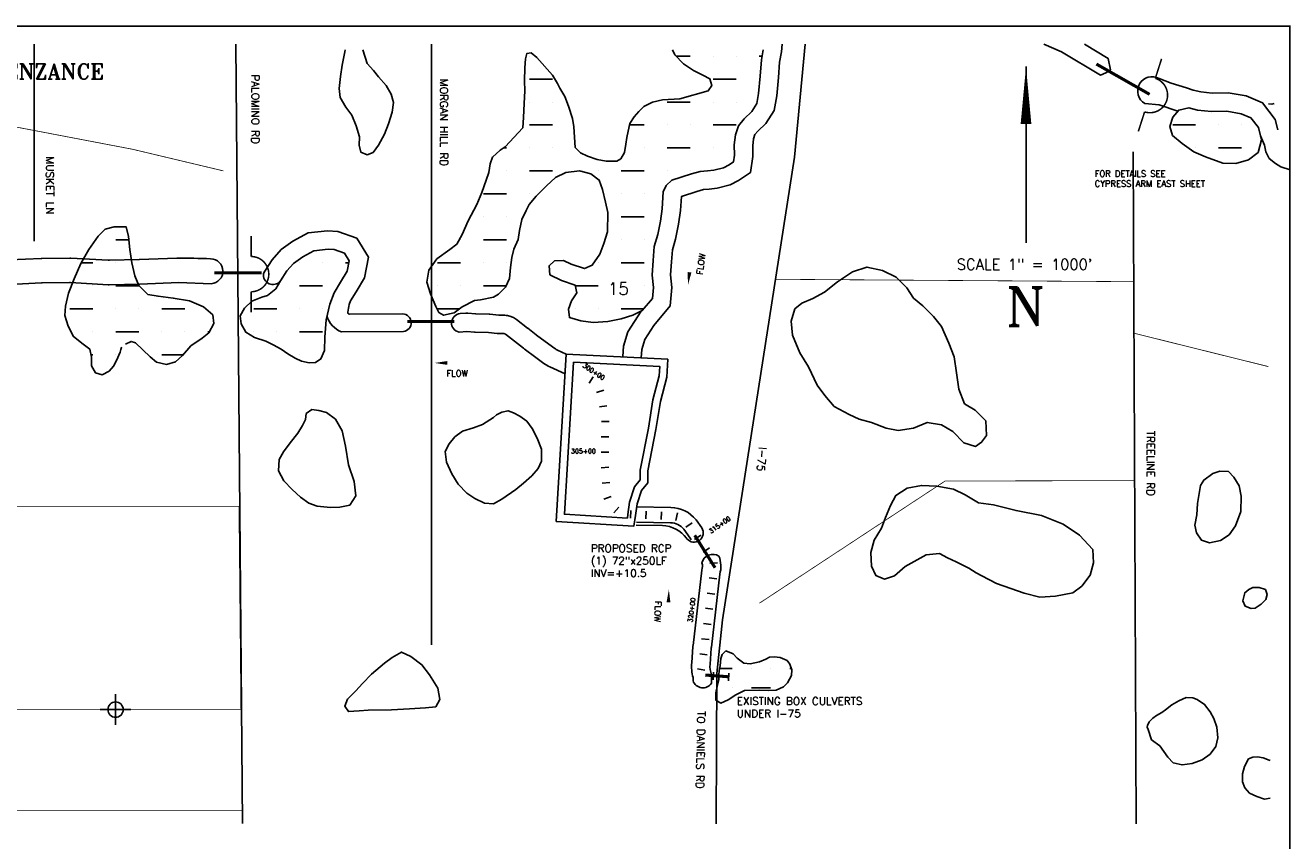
# Model space of a CAD drawing. Extents: x 227011 to 243771, y 801724 to 812451.
# Tile 4 of 4: x 235509 to 243771, y 807126 to 812451. Entities that reach past the tile are written whole.
import ezdxf
from ezdxf.enums import TextEntityAlignment as Align

# ---------------------------------------------------------------- set-up
doc = ezdxf.new("R2010")
doc.units = 0
doc.header["$LTSCALE"] = 800
doc.header["$PDMODE"] = 34
doc.header["$PDSIZE"] = 100
doc.linetypes.add('DASHED', pattern=[0])
doc.layers.get('0').update_dxf_attribs({"linetype": 'CONTINUOUS'})
for name, color, linetype in [('BORDER', 1, 'CONTINUOUS'), ('HATCH', 3, 'CONTINUOUS'), ('MAJROADS', 9, 'CONTINUOUS'), ('MINROADS', 9, 'CONTINUOUS'), ('MORE_WL', 14, 'CONTINUOUS'), ('PLAKES', 5, 'CONTINUOUS'), ('SEC', 2, 'CONTINUOUS'), ('STATIONS', 7, 'CONTINUOUS'), ('STRUCTTEXT', 7, 'CONTINUOUS'), ('STRUCTURES', 1, 'CONTINUOUS'), ('SUBBASINS', 6, 'DASHED'), ('TEXT', 7, 'CONTINUOUS'), ('WL-PRESERVE', 14, 'CONTINUOUS')]:
    doc.layers.add(name, color=color, linetype=linetype)
doc.styles.get("Standard").update_dxf_attribs({"font": 'ROMANT'})

# ---------------------------------------------------------------- blocks, each defined once
blk = doc.blocks.new('*X')
at = {"color": 0}
for p, q in [((238800, 812250), (238800, 812250)), ((239758, 812250), (239850, 812250)), ((240000, 812250), (240000, 812250)), ((240150, 812250), (240150, 812250)), ((240300, 812250), (240318.9, 812250)), ((238800, 812100), (238950, 812100)), ((240000, 812100), (240150, 812100)), ((240300, 812100), (240300, 812100)), ((238800, 811950), (238800, 811950)), ((238950, 811950), (238950, 811950)), ((239700, 811950), (239850, 811950)), ((240000, 811950), (240000, 811950)), ((240150, 811950), (240150, 811950)), ((238800, 811800), (238950, 811800)), ((239453.6, 811800), (239550, 811800)), ((239700, 811800), (239700, 811800)), ((239850, 811800), (239850, 811800)), ((240000, 811800), (240150, 811800)), ((243000, 811800), (243150, 811800)), ((243300, 811800), (243300, 811800)), ((243450, 811800), (243450, 811800)), ((238631.3, 811650), (238650, 811650)), ((238800, 811650), (238800, 811650)), ((238950, 811650), (238950, 811650)), ((239100, 811650), (239102.3, 811650)), ((239550, 811650), (239550, 811650)), ((239700, 811650), (239850, 811650)), ((240000, 811650), (240000, 811650)), ((243150, 811650), (243150, 811650)), ((243300, 811650), (243450, 811650)), ((238650, 811500), (238650, 811500)), ((238800, 811500), (238950, 811500)), ((239100, 811500), (239100, 811500)), ((239250, 811500), (239250, 811500)), ((239400, 811500), (239550, 811500)), ((239700, 811500), (239700, 811500)), ((239850, 811500), (239850, 811500)), ((238500, 811350), (238650, 811350)), ((238800, 811350), (238800, 811350)), ((239400, 811350), (239400, 811350)), ((239550, 811350), (239550, 811350)), ((238500, 811200), (238500, 811200)), ((238650, 811200), (238650, 811200)), ((239400, 811200), (239550, 811200)), ((236100, 811050), (236185, 811050)), ((238350, 811050), (238350, 811050)), ((238500, 811050), (238650, 811050)), ((239400, 811050), (239400, 811050)), ((239550, 811050), (239550, 811050)), ((235873.2, 810900), (235950, 810900)), ((236100, 810900), (236100, 810900)), ((237300, 810900), (237300, 810900)), ((237450, 810900), (237450, 810900)), ((237600, 810900), (237620.4, 810900)), ((238200, 810900), (238350, 810900)), ((238500, 810900), (238500, 810900)), ((238650, 810900), (238650, 810900)), ((238949.7, 810900), (238950, 810900)), ((239250, 810900), (239250, 810900)), ((239400, 810900), (239550, 810900)), ((235950, 810750), (235950, 810750)), ((236100, 810750), (236250, 810750)), ((237300, 810750), (237450, 810750)), ((238200, 810750), (238200, 810750)), ((238350, 810750), (238350, 810750)), ((238500, 810750), (238648.1, 810750)), ((239100, 810750), (239250, 810750)), ((239400, 810750), (239400, 810750)), ((239550, 810750), (239550, 810750)), ((235800, 810600), (235950, 810600)), ((236100, 810600), (236100, 810600)), ((236250, 810600), (236250, 810600)), ((236400, 810600), (236550, 810600)), ((237000, 810600), (237150, 810600)), ((237300, 810600), (237300, 810600)), ((237450, 810600), (237450, 810600)), ((238200, 810600), (238344, 810600)), ((239100, 810600), (239100, 810600)), ((239250, 810600), (239250, 810600)), ((239400, 810600), (239546.7, 810600)), ((235950, 810450), (235950, 810450)), ((236100, 810450), (236250, 810450)), ((236400, 810450), (236400, 810450)), ((236550, 810450), (236550, 810450)), ((236700, 810450), (236710.3, 810450)), ((237000, 810450), (237000, 810450)), ((237150, 810450), (237150, 810450)), ((237300, 810450), (237450, 810450)), ((235937, 810300), (235950, 810300)), ((236100, 810300), (236100, 810300)), ((236400, 810300), (236540.7, 810300)), ((237300, 810300), (237300, 810300)), ((237450, 810300), (237450, 810300)), ((240042, 808250), (240125, 808250)), ((240250, 808250), (240250, 808250)), ((240375, 808250), (240375, 808250)), ((240500, 808250), (240511.1, 808250)), ((240125, 808125), (240125, 808125)), ((240250, 808125), (240375, 808125))]:
    blk.add_line(p, q, dxfattribs=at)
blk = doc.blocks.new('WEIR')
at = {"layer": 'STRUCTURES', "color": 0, "const_width": 20}
blk.add_lwpolyline([(0, 498), (0, 230, -1), (0, -230), (0, -498)], format="xyb", dxfattribs=at)
blk = doc.blocks.new('FLARROW')
at = {"layer": 'PLAKES', "color": 0}
blk.add_lwpolyline([(0, 0, 0, 0.05, 0), (0.168, 0, 0, 0, -0.087559), (0.267, -0.018, 0, 0, 0.245722), (0.355, -0.006, 0, 0, -0.309425), (0.492, -0.004, 0, 0, 0), (0.558, -0.006, 0, 0, 0)], format="xyseb", dxfattribs=at)
blk.add_text('FLOW', height=0.08, dxfattribs=at).set_placement((0.295, -0.176), align=Align.CENTER)

msp = doc.modelspace()

# ---------------------------------------------------------------- linework, layer by layer
at = {"layer": 'BORDER', "color": 0, "const_width": 10}
msp.add_lwpolyline([(227015.5, 801986), (243765.5, 801986), (243765.5, 812446), (227015.5, 812446)], close=True, dxfattribs=at)
at = {"layer": 'MAJROADS', "color": 0}
for points in [[(236883.4, 812327.6), (236927.5, 807238.3)], [(240599.5, 812327.6), (240530.3, 811589.4), (240061.8, 808568.4), (240024.3, 808219), (240021.4, 807737.4)], [(240021.4, 807737.4), (240018.5, 807237.4)]]:
    msp.add_lwpolyline(points, dxfattribs=at)
at = {"layer": 'MINROADS', "color": 0}
for points in [[(235566.2, 812327.6), (235567.6, 811041.5)], [(238160.5, 812327.6), (238160.5, 808404.9)], [(242741.2, 811624.3), (242760.6, 807236.5)]]:
    msp.add_lwpolyline(points, dxfattribs=at)
at = {"layer": 'MORE_WL', "color": 0}
for points in [[(237594.7, 812278.6), (237578.2, 812189.8), (237567.1, 812116.2), (237557.4, 812039), (237565.3, 811980.6), (237602, 811917), (237639.8, 811863.2), (237669.2, 811795.1), (237691.1, 811723.4), (237689.6, 811668.9), (237700.3, 811621.9), (237740.2, 811605.9), (237779.5, 811620.9), (237814.1, 811668), (237853.4, 811739.1), (237879.5, 811808.4), (237904.9, 811882.9), (237913.5, 811946.2), (237896.8, 812001.8), (237863.9, 812059), (237815.7, 812115.2), (237781.2, 812155.6), (237741.4, 812201.9), (237711.5, 812290.3)], [(237597.3, 812290.3), (237594.7, 812278.6)], [(243635.8, 807650.6), (243629, 807653.1), (243590.4, 807666.6), (243554.5, 807673.7), (243523.9, 807672.8), (243495.9, 807660), (243469.6, 807610.4)], [(243469.6, 807610.4), (243455.5, 807562.3), (243455.7, 807511.7), (243470.8, 807471.3), (243502.4, 807435.8), (243548.5, 807414.6), (243600.6, 807398.6), (243635.8, 807404.9)]]:
    msp.add_lwpolyline(points, dxfattribs=at)
for points in [[(240909.6, 810841.3), (241003.4, 810872.1), (241106.1, 810849.2), (241195.5, 810807.2), (241265.1, 810736.5), (241306.8, 810669.2), (241369, 810619.6), (241439.5, 810549.3), (241490.7, 810485.1), (241538.7, 810376.1), (241573.4, 810285.5), (241589.4, 810182.3), (241602.9, 810075), (241641.6, 809980.1), (241711, 809936.9), (241779.1, 809867.8), (241784.3, 809772.1), (241752.9, 809728.3), (241712.3, 809701.3), (241637.3, 809723.7), (241563.7, 809799.5), (241490.2, 809841.5), (241397.5, 809857.5), (241308.2, 809819.9), (241208.8, 809804.8), (241129.4, 809819.6), (241033.9, 809856.8), (240953.5, 809879.4), (240888.5, 809909.4), (240789.4, 809961.9), (240728.8, 810032.8), (240677.9, 810101.5), (240622.5, 810221.1), (240566.4, 810311.8), (240518.9, 810426.8), (240509.7, 810519), (240532.4, 810598.6), (240579.5, 810636.3), (240649.6, 810667.3), (240726.2, 810709.3), (240811.9, 810776)], [(237287.8, 809787), (237238, 809725), (237193.8, 809666.4), (237165.9, 809615.3), (237161.4, 809540.8), (237196.4, 809476.4), (237250.3, 809418.9), (237305.9, 809368.7), (237360.1, 809330.2), (237414.4, 809310.1), (237502.5, 809301.5), (237561.5, 809304.3), (237627.6, 809318), (237666.6, 809378.1), (237655.2, 809472.8), (237619.7, 809580.6), (237600.1, 809702.4), (237577.8, 809803.4), (237534.2, 809878.2), (237475.8, 809922.1), (237424.8, 809935.7), (237379.5, 809942.8), (237343.1, 809916), (237338.3, 809875.8), (237318.4, 809837.7)], [(238435.2, 809822.1), (238363.3, 809801.6), (238313.9, 809764), (238275.9, 809717.3), (238249.4, 809667.3), (238259.1, 809597.5), (238292.7, 809522.2), (238335.2, 809453.8), (238391.7, 809396.7), (238443.8, 809361.2), (238506.1, 809330.6), (238565.2, 809327.1), (238620.1, 809356.3), (238710.5, 809418.7), (238761.6, 809460.3), (238816.3, 809509.4), (238858.4, 809557.8), (238879.2, 809605.2), (238878.2, 809682.3), (238851, 809755.8), (238818, 809817.3), (238783.8, 809865.6), (238736.6, 809898.5), (238696.1, 809920.1), (238660.4, 809934.2), (238619.3, 809924.8), (238585.8, 809906.7), (238565.7, 809890.2), (238493.8, 809844)], [(243181.1, 809445.6), (243162, 809328.6), (243157.9, 809253.8), (243145.2, 809186.8), (243155.6, 809137.8), (243187.6, 809089.5), (243239.7, 809071.8), (243312.5, 809087), (243368.8, 809122.9), (243409.4, 809183.5), (243444.6, 809276.3), (243446.7, 809376.3), (243433.4, 809443.5), (243399.1, 809499.6), (243364.8, 809537), (243308.8, 809539.6), (243261.8, 809523.2), (243204.1, 809481.7)], [(241754.3, 808854.9), (241850.1, 808805.8), (241943.2, 808773.8), (242030.1, 808743.2), (242133.3, 808717.3), (242234.5, 808722.9), (242348.2, 808745.5), (242407.5, 808789.5), (242462, 808861.1), (242484, 808940.2), (242478.2, 809028.9), (242392.2, 809122.4), (242286.1, 809192.5), (242144.6, 809250.2), (241977.5, 809282.1), (241829.6, 809319.5), (241732.1, 809333.1), (241645.6, 809384.8), (241568.8, 809422), (241461.1, 809441.5), (241359.4, 809446.8), (241267.5, 809428.1), (241193.6, 809380.8), (241158.6, 809315.2), (241125.6, 809237.1), (241099, 809168.2), (241052, 809088.8), (241028.4, 809008), (241034.7, 808919.8), (241062.5, 808857.2), (241117.5, 808834.8), (241183.3, 808856.7), (241252.4, 808917), (241390.7, 808993.3), (241477.8, 809001.2), (241528.9, 808972.6), (241586.3, 808947), (241669.4, 808906.4), (241717.4, 808875.5)], [(243497.8, 808766), (243471, 808745.7), (243457.7, 808692.6), (243473.5, 808657.1), (243511.8, 808643.2), (243537.8, 808644), (243578.3, 808670.2), (243607.3, 808702.1), (243617.8, 808734), (243605.5, 808766.6), (243564.1, 808779.7), (243535.2, 808779.8), (243524, 808779.2)], [(237748, 807979.3), (237899.6, 807980.4), (238016.2, 807986.9), (238122, 807994.6), (238189.1, 808001.6), (238215.9, 808048.7), (238202.7, 808123.2), (238148.4, 808210.3), (238098.3, 808275.7), (238025.2, 808329.1), (237966.1, 808357.9), (237904.1, 808323.7), (237853, 808285.4), (237770, 808213.1), (237710.3, 808152.4), (237666.1, 808104.9), (237613, 808051.5), (237595, 808005.4), (237618.9, 807969.7), (237687.7, 807974.4)], [(240036.8, 808207.3), (240036.8, 808180.1), (240025.3, 808133.9), (240016.6, 808091.7), (240018.2, 808044), (240050.2, 808025.4), (240098.6, 808045.9), (240147.5, 808079.8), (240205.5, 808106.8), (240300.9, 808109.5), (240359.3, 808106.8), (240411.5, 808109.1), (240458.8, 808131.2), (240485.6, 808158), (240511.6, 808204.9), (240513.5, 808242.7), (240500.9, 808279.8), (240482, 808302.3), (240438.3, 808322.8), (240399.2, 808327.9), (240366.8, 808325.2), (240343.2, 808312.1), (240302.5, 808295.2), (240241, 808280.6), (240199.7, 808285), (240157, 808319.2), (240131.4, 808346.2), (240082, 808366.2), (240059.6, 808343), (240050.2, 808315.8), (240045.4, 808268.4), (240039.9, 808238.5)], [(242839.2, 807853.4), (242862.1, 807786.1), (242915.5, 807746.1), (242968.7, 807671.2), (243002.8, 807635.6), (243061.4, 807621.2), (243126.5, 807631.5), (243191.9, 807653.6), (243244, 807690.7), (243281.9, 807742.2), (243295.9, 807798.1), (243288.5, 807868.1), (243268.7, 807923.5), (243244.4, 807968.1), (243208.8, 808016.5), (243159.6, 808047.6), (243131.2, 808059.3), (243087.6, 808061), (243040.2, 808038.7), (242994, 808014.4), (242953.7, 807979.9), (242929.8, 807962.8), (242893.4, 807944.5), (242871.1, 807927.1), (242846.3, 807903.3), (242836, 807878.4), (242833.8, 807868.3)]]:
    msp.add_lwpolyline(points, close=True, dxfattribs=at)
at = {"layer": 'PLAKES', "color": 0}
for points in [[(240445.9, 812278.3), (240449.5, 812327.6)], [(242159.2, 812327.6), (242274, 812277.5), (242528.6, 812125.2), (242563.9, 812140.8), (242593.2, 812159.6), (242578.7, 812234.9), (242423.7, 812327.6)], [(243767, 811506.5), (243705.3, 811527.9), (243671.3, 811547.8), (243630.2, 811581.8), (243609, 811624.2), (243599, 811668.1), (243573.2, 811729.3)], [(239529.2, 810584.2), (239443.4, 810450), (239414.9, 810354.8), (239410.3, 810287.4)]]:
    msp.add_lwpolyline(points, dxfattribs=at)
for points in [[(239530, 810279.2), (239533.7, 810333.2), (239553.6, 810399.4), (239611.8, 810490.6), (239718.6, 810619.1), (239730.4, 810739.5), (239722.2, 810821.5), (239726.8, 810906.4), (239733.3, 810984.2), (239754.5, 811055.4), (239773.8, 811151.5), (239786.3, 811240.9), (239792.2, 811333), (239893.3, 811365.9), (239936.8, 811378.4), (239974.8, 811381.7), (240025.9, 811386.8), (240110, 811408.3), (240164.4, 811436.5), (240243.6, 811489.1), (240258.3, 811594.2), (240257.8, 811663.3), (240264, 811709.8), (240273, 811737.5), (240290.5, 811759.2), (240344.4, 811810.2), (240398.9, 811895.1), (240415.2, 811989.9), (240426.7, 812109.6), (240433.6, 812210.1), (240445.9, 812278.3, 1.504943)], [(243687.3, 811767.6), (243670, 811835.7), (243587.4, 811944.8), (243480.5, 811989.5), (243363, 812009.9), (243258.9, 812008.3), (243183.9, 812015.6), (243134.3, 812028.3), (243090, 812043.4), (242990.6, 812073.3), (242911, 812103.1, 0.993614), (242818.2, 811940.7), (242911, 811930.7), (243034.1, 811890.8)], [(237479, 810552.5, 0.241672), (237573.3, 810448.9), (237977.5, 810451.3, 0.924027), (237972.6, 810566.8), (237626.2, 810564.4, -0.472126), (237614.2, 810578.8, -0.003761), (237623.8, 810627.5), (237632.7, 810650.9), (237670, 810711), (237724, 810802.1), (237749.4, 810936.8), (237673.2, 811060.4), (237549.4, 811105.6), (237481.6, 811109.2), (237356, 811094.9), (237256.6, 811041.3), (237179.7, 810986.3), (237121, 810920.5), (237072, 810844.6), (237064.3, 810831.2, 0.766542), (237174.5, 810780.7)], [(235407.4, 810759.4), (235615.2, 810769.1, -0.009692), (235619.1, 810769.2), (235796.9, 810770.7, -0.015657), (235803.2, 810770.5), (236049.1, 810757.1, 0.018451), (236056.5, 810757), (236254.4, 810760.8, 0.0049), (236256.3, 810760.9), (236511.6, 810770.8), (236723.1, 810763.5, 0.955572), (236718.9, 810926.2, 0.014734), (236498.7, 810930.4), (236253.4, 810920.8, -0.0049), (236251.5, 810920.8), (236058.2, 810917.1, -0.018451), (236050.9, 810917.2), (235805.5, 810930.6, 0.015657), (235799.3, 810930.7), (235616.3, 810929.2, 0.009692), (235612.5, 810929.1), (235407.1, 810919.5, -0.021544)], [(238347.8, 810568.1, 0.870725), (238340.5, 810447.5, -0.18601)], [(238347.8, 810568.1), (238385.3, 810570.4, -0.029831), (238397.3, 810570.4), (238448.5, 810567.4, 0.00526), (238450.6, 810567.3), (238538.1, 810564, -0.011356), (238542.7, 810563.7), (238599.5, 810559, 0.012976), (238604.7, 810558.7), (238640.6, 810557.6, -0.081043), (238672.3, 810551.4), (238688.7, 810545.3, -0.077082), (238715.5, 810530.4), (238788.7, 810473.2, -0.00122), (238789.1, 810472.9), (238844.2, 810429.6, 0.008321), (238846.8, 810427.5), (238903.7, 810385.8, 0.000583), (238903.8, 810385.6), (238965.7, 810340.3, 0.05124), (238983.4, 810330), (239041.1, 810303.7)], [(238340.5, 810447.5), (238391.4, 810450.6), (238441.5, 810447.6, 0.00526), (238446.1, 810447.4), (238533.2, 810444.1), (238589.6, 810439.4, 0.012976), (238601, 810438.8), (238633.6, 810437.7), (238644.1, 810433.9), (238761.3, 810342.5, 0.021095), (238775.7, 810330.9), (238832.6, 810289.1, 0.000583), (238833, 810288.8), (238894.9, 810243.5, 0.05124), (238933.7, 810220.8), (239033.5, 810175.4)], [(239500.3, 809306.7), (239723.9, 809302.6, -0.226532), (239888, 809220.6), (239925.3, 809169, -0.954354), (239828.1, 809098.6), (239826.4, 809101, 0.235713), (239668.1, 809183.6), (239498.2, 809186.7)], [(239857.2, 809090.5, -0.06391), (239850.6, 809101.7), (239808.2, 809160.3, 0.223114), (239722.1, 809202.7), (239498.5, 809206.7)]]:
    msp.add_lwpolyline(points, format="xyb", dxfattribs=at)
msp.add_lwpolyline([(240037.4, 808984.7, -0.170446), (240042.7, 808866.4), (239988.1, 808390.3, 0.009177), (239987.4, 808383), (239979.4, 808279.6, 0.104936), (239988.7, 808209), (239988.7, 808154.7, -0.62746), (239868.7, 808170.9), (239868.7, 808191.2, -0.084788), (239859.7, 808288.9), (239867.9, 808394.4, -0.009177), (239868.6, 808401.8), (239925.1, 808893.7, 0.205037), (239926.1, 808939.9, -0.521782)], format="xyb", close=True, dxfattribs=at)
at = {"layer": 'SEC', "color": 0}
msp.add_point((236098.4, 807982.2), dxfattribs=at)
at = {"layer": 'STATIONS', "color": 0}
for p, q in [((239217.1, 810155.1), (239189.4, 810113.5)), ((239285.9, 810068), (239238.3, 810052.7)), ((239306.1, 809966.3), (239256.7, 809958.7)), ((239320, 809863.4), (239270, 809863.8)), ((239319.2, 809763.4), (239269.2, 809763.8)), ((239318.4, 809663.4), (239268.4, 809663.8)), ((239318.1, 809565.5), (239268.2, 809561.7)), ((239325.6, 809465.8), (239275.7, 809462)), ((239333.9, 809373.3), (239286.9, 809356)), ((239384.8, 809304.9), (239351.2, 809267.8)), ((239463.3, 809282.9), (239461.2, 809233)), ((239563.2, 809278.8), (239561.1, 809228.8)), ((239663.2, 809274.6), (239661, 809224.6)), ((239766.8, 809266.8), (239756.5, 809217.9)), ((239862.1, 809202.9), (239821.1, 809174.4)), ((239919.3, 809120.9), (239878.3, 809092.3)), ((239976.5, 809038.9), (239935.4, 809010.3)), ((240027.9, 808940), (239977.9, 808938.2)), ((240023, 808836.4), (239973.4, 808842.6)), ((240010.7, 808737.2), (239961.1, 808743.4)), ((239998.5, 808638), (239948.8, 808644.1)), ((239986.2, 808538.8), (239936.6, 808544.9)), ((239973.9, 808439.5), (239924.3, 808445.6)), ((239961.6, 808340.3), (239912, 808346.4)), ((239946, 808240.6), (239896.6, 808248.6)), ((240002.6, 808226.7), (239999.5, 808176.8)), ((240102.4, 808220.6), (240099.4, 808170.7))]:
    msp.add_line(p, q, dxfattribs=at)
at = {"layer": 'STRUCTURES', "color": 0, "const_width": 20}
for points in [[(242502, 812197.9), (242849.4, 812000.3)], [(236744, 810834.7), (237052.8, 810834.4)], [(238002.2, 810517.1), (238310.9, 810516.8)], [(239879.6, 809120.8), (240012.1, 808908.8)], [(239948.1, 808208.2), (240096.6, 808197.2)]]:
    msp.add_lwpolyline(points, dxfattribs=at)
at = {"layer": 'SUBBASINS', "color": 0, "const_width": 5}
for points in [[(230873.7, 812363.9), (234359.2, 811994.6), (236208.4, 811641.7), (236801.2, 811500.5)], [(242746.4, 810440.5), (242744.9, 810776.7), (240406.7, 810792.5), (240530.3, 811589.4), (240598.4, 812315.9)], [(240302, 808677.4), (241513.7, 809474.8), (242750.7, 809478.1), (242746.4, 810440.5)], [(243624.7, 810222.5), (242746.4, 810440.5)], [(230836.2, 807901.8), (234321.1, 807970.7), (234369.8, 808409.1), (234924.6, 808674.3), (234923.8, 809309.7), (236903.8, 809309.7), (236916.4, 807984.2), (235417.4, 807984.2), (235417.4, 807322.2), (236929, 807322.2), (236929.3, 807238.3)]]:
    msp.add_lwpolyline(points, dxfattribs=at)
at = {"layer": 'TEXT', "color": 0}
msp.add_line((242042.4, 812181), (242042.4, 811030.8), dxfattribs=at)
for points in [[(242042.4, 812181, 0, 70, 0), (242042.4, 811806, 70, 70, 0)], [(239912.9, 807174.2, 0, 25, 0), (239912.9, 807238.8, 0, 0, 0), (239912.9, 807338, 0, 0, 0)]]:
    msp.add_lwpolyline(points, format="xyseb", dxfattribs=at)
at = {"layer": 'WL-PRESERVE', "color": 0}
for points in [[(239733.5, 812290.3), (239749.5, 812258.9), (239806.5, 812199), (239871.5, 812156), (239931.8, 812126.3), (239978.3, 812102.3), (239992.2, 812057.6), (239967.7, 812023.6), (239782.5, 811971.2), (239668.9, 811963.7), (239603.3, 811949.5), (239547.9, 811920.3), (239514.6, 811888.5), (239483.2, 811853.1), (239455.6, 811809.2), (239445, 811760.7), (239436.3, 811717.4), (239430.6, 811675.3), (239420, 811620), (239397.3, 811579.9), (239372, 811563.5), (239301.3, 811563.1), (239241.8, 811575.5), (239179.6, 811595.7), (239133.1, 811617.4), (239099.7, 811652.7), (239089.7, 811789), (239080.8, 811842.9), (239056.2, 811922.2), (239031.3, 811985.2), (238998.9, 812041.3), (238984.1, 812070.5), (238951.3, 812124.4), (238848.8, 812240.7), (238812.2, 812271.8), (238783.6, 812267.3), (238775.4, 812231.3), (238769.8, 812173.1), (238767.9, 812089.3), (238769.5, 812022.6), (238766.9, 811939.6), (238762.2, 811848.7), (238757.6, 811782.4), (238642.2, 811657.6), (238610.1, 811635.3), (238560.1, 811590.8), (238544, 811546), (238534.9, 811489.3), (238518.3, 811439), (238488.8, 811359.6), (238455.9, 811280), (238400.1, 811173.3), (238361.7, 811085), (238325.3, 811021.6), (238281.5, 810987.7), (238196.7, 810927.1), (238144.1, 810851.3), (238130, 810773.7), (238154.3, 810697), (238190, 810615.7), (238208.6, 810575.8), (238239.5, 810558.1), (238309, 810572.4), (238360.4, 810612.9), (238441.8, 810653.4), (238480.2, 810658.9), (238564.7, 810676.8), (238599.3, 810696), (238644.4, 810741.5), (238669.2, 810798.4), (238677.4, 810870.1), (238685.1, 810934.3), (238698.5, 810989.1), (238727.5, 811053.1), (238736.2, 811110.3), (238751.4, 811181.9), (238778.1, 811240.8), (238798.9, 811280.9), (238844.6, 811336), (238911, 811401.8), (238969.5, 811457.1), (239038.2, 811489.1), (239127.1, 811501.6), (239202.2, 811481.7), (239254.6, 811440.5), (239276.3, 811379.2), (239297.6, 811296.6), (239313.1, 811229.5), (239309.5, 811101.3), (239287, 811025.4), (239259.5, 810956.2), (239210.6, 810884.6), (239159.3, 810862.6), (239072.1, 810890.2), (239022.4, 810916), (238963.2, 810912.7), (238929, 810880.6), (238934.3, 810822.5), (239008.6, 810785.3), (239097.9, 810754.8), (239110.2, 810703.1), (239074.8, 810651.2), (239055.7, 810597.1), (239061.5, 810542.2), (239136.6, 810521.5), (239216.7, 810510.6), (239311.8, 810516.5), (239399, 810533.6), (239474.4, 810558.2), (239536.4, 810587.6), (239602.8, 810667.5), (239609.8, 810739.3), (239601.8, 810818.8), (239607.1, 810914.7), (239614.7, 811006.6), (239637.9, 811084.5), (239655.5, 811171.6), (239666.8, 811253), (239674, 811364.1), (239692.2, 811404.7), (239730.7, 811439.1), (239858.1, 811480.7), (239914.9, 811497), (239963.7, 811501.2), (240005, 811505.3), (240066.9, 811521.1), (240103.4, 811540.1), (240132.2, 811559.2), (240138.2, 811602.2), (240137.8, 811670.8), (240146.5, 811736.5), (240165.7, 811795.5), (240202.1, 811840.8), (240251.4, 811887.4), (240284.8, 811939.5), (240296.2, 812005.9), (240307.1, 812119.4), (240314.4, 812225), (240326.2, 812290.3)], [(243663.1, 811939.8), (243647.4, 811935.1), (243625.7, 811938)], [(236162.3, 810369.6), (236201.1, 810386.7), (236228.7, 810377.2), (236276.1, 810332.8), (236323, 810286.1), (236365.1, 810251.4), (236430.8, 810235.5), (236488.5, 810254.3), (236536.2, 810294.8), (236590.4, 810356.9), (236664.5, 810407.1), (236706.5, 810443.3), (236740.6, 810503.6), (236733.8, 810559.9), (236671.8, 810611.6), (236579.8, 810650.7), (236474.6, 810669.9), (236376.3, 810682), (236309.5, 810693.6), (236250.7, 810752.1), (236223.4, 810815.6), (236205.1, 810899.3), (236192.4, 810986.2), (236182.4, 811072.2), (236167.4, 811134.1), (236088.5, 811135), (236030.3, 811120.2), (235985.2, 811074.5), (235923.4, 810986.2), (235870.9, 810895.9), (235827.1, 810795), (235791.5, 810700.8), (235771.7, 810617.1), (235765.9, 810555.7), (235787.8, 810485.5), (235824.2, 810418.4), (235887, 810369.8), (235929.7, 810336.9), (235940.2, 810283.5), (235940.6, 810226.7), (235966.9, 810182), (236011.5, 810168.5), (236055.7, 810191.9), (236085.1, 810225.5), (236104.2, 810261.1), (236127.3, 810316.2), (236132.5, 810334.8), (236137.8, 810346.6), (236139, 810349)]]:
    msp.add_lwpolyline(points, dxfattribs=at)
for points in [[(243104.5, 811912), (243039.2, 811897), (243002, 811851.9), (242980.6, 811790.5), (242999.7, 811732.4), (243061.6, 811678.9), (243138.8, 811623.9), (243214.3, 811592.1), (243328.4, 811550.8), (243413.4, 811549.1), (243495.4, 811571.9), (243557.1, 811621.4), (243579.6, 811704.1), (243559.7, 811782.6), (243511.2, 811846.6), (243446.6, 811873.6), (243353.6, 811889.7), (243254.1, 811888.2), (243163.1, 811897)], [(237269.8, 810277.9), (237311.9, 810257.7), (237363, 810247.6), (237402.7, 810249.1), (237438.9, 810272), (237462, 810328.3), (237463.7, 810415.4), (237473.2, 810526.7), (237496.7, 810630.6), (237524.6, 810704.3), (237567.4, 810773.3), (237610, 810845.1), (237622.9, 810913.4), (237592.9, 810962), (237525.1, 810986.7), (237485.2, 810988.8), (237392.6, 810978.3), (237320.2, 810939.2), (237260.4, 810896.5), (237216.7, 810847.5), (237174.5, 810782.1), (237145, 810730.8), (237090.8, 810686.2), (237053, 810675), (236988, 810650.5), (236938.9, 810604.2), (236911.5, 810554.1), (236917.5, 810501.8), (236949.6, 810446.8), (237005.7, 810411.3), (237079.5, 810387.8), (237128.1, 810363.8), (237179.1, 810336.9), (237223.4, 810304.9)], [(239041.1, 810303.7), (238975.8, 809211.3), (239482.9, 809180.4), (239492.5, 809250), (239502.9, 809325.3), (239531.5, 809413.5), (239572.5, 809464), (239574.1, 809541), (239626.4, 809812), (239655, 809995.3), (239697.8, 810153.7), (239703.2, 810270.5)], [(239088.1, 810251.3), (239028.7, 809258.2), (239439.7, 809233.1), (239443, 809256.9), (239454, 809336.6), (239486.8, 809437.8), (239522.9, 809482.2), (239524.2, 809546.3), (239577.2, 809820.6), (239606, 810005.7), (239648.1, 810161.5), (239650.9, 810223)]]:
    msp.add_lwpolyline(points, close=True, dxfattribs=at)

# ---------------------------------------------------------------- block references
at = {"layer": 'HATCH', "color": 0}
msp.add_blockref('*X', (0, 0), dxfattribs=at)
msp.add_blockref('*X', (0, 0), dxfattribs=at)
msp.add_blockref('*X', (0, 0), dxfattribs=at)
msp.add_blockref('*X', (0, 0), dxfattribs=at)
msp.add_blockref('*X', (0, 0), dxfattribs=at)
msp.add_blockref('*X', (0, 0), dxfattribs=at)
msp.add_blockref('*X', (0, 0), dxfattribs=at)
msp.add_blockref('*X', (0, 0), dxfattribs=at)
msp.add_blockref('*X', (0, 0), dxfattribs=at)
at = {"layer": 'STRUCTURES', "color": 0, "xscale": 0.5, "yscale": 0.5, "zscale": 0.5, "rotation": 342.255328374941}
msp.add_blockref('WEIR', (242851.7, 811995.1), dxfattribs=at)
at = {"layer": 'STRUCTURES', "color": 0, "xscale": 0.5, "yscale": 0.5, "zscale": 0.5}
msp.add_blockref('WEIR', (236983.6, 810826.2), dxfattribs=at)
at = {"layer": 'TEXT', "color": 0, "xscale": 500, "yscale": 500, "zscale": 500}
for p, rotation in [((239835.5, 810754.9), 83.11841928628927), ((239710.8, 808766.8), 268.1817351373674)]:
    msp.add_blockref('FLARROW', p, dxfattribs=dict(at, rotation=rotation))
msp.add_blockref('FLARROW', (238181, 810246.1), dxfattribs=at)

# ---------------------------------------------------------------- texts
at = {"layer": 'STATIONS', "color": 0}
for s, rotation, p in [('300+00', 326.30993, (239212.6, 810176.8)), ('305+00', 359.53037, (239152.5, 809655.2)), ('315+00', 34.87533, (240051.6, 809176.8)), ('320+00', 82.94769, (239874.4, 808630.4))]:
    msp.add_text(s, height=30, rotation=rotation, dxfattribs=at).set_placement(p, align=Align.CENTER)
at = {"layer": 'STRUCTTEXT', "color": 0}
for s, p in [('(1) 72"x250LF', (239200.8, 808929.4)), ('PROPOSED RCP', (239200.8, 809010.3)), ('INV=+10.5', (239200.8, 808848.4)), ('EXISTING BOX CULVERTS', (240153.6, 808012.9)), ('UNDER I-75', (240153.6, 807931.9))]:
    msp.add_text(s, height=50, dxfattribs=at).set_placement(p)
at = {"layer": 'TEXT', "color": 0}
for s, height, p in [('PENZANCE', 100, (235281.1, 812099.6)), ('FOR DETAILS SEE', 40, (242490.8, 811461.9)), ('CYPRESS ARM EAST SHEET', 40, (242490.8, 811397.1)), ('15', 80, (239312.4, 810691.6))]:
    msp.add_text(s, height=height, dxfattribs=at).set_placement(p)
for s, rotation, p in [('PALOMINO RD', 270, (236986.7, 812130.1)), ('MORGAN HILL RD', 270, (238218, 812100.3)), ('MUSKET LN', 270, (235644.4, 811594.2)), ('TREELINE RD', 270, (242832, 809802.8)), ('I-75', 265, (240299.3, 809698.7)), ('TO DANIELS RD', 269.0284, (239897.3, 807972.9))]:
    msp.add_text(s, height=50, rotation=rotation, dxfattribs=at).set_placement(p)
for s, height, p in [('SCALE 1" = 1000\'', 70.014, (242033.1, 810855)), ('N', 250.1, (242040.1, 810489.1))]:
    msp.add_text(s, height=height, dxfattribs=at).set_placement(p, align=Align.CENTER)

doc.saveas('drawing.dxf')
